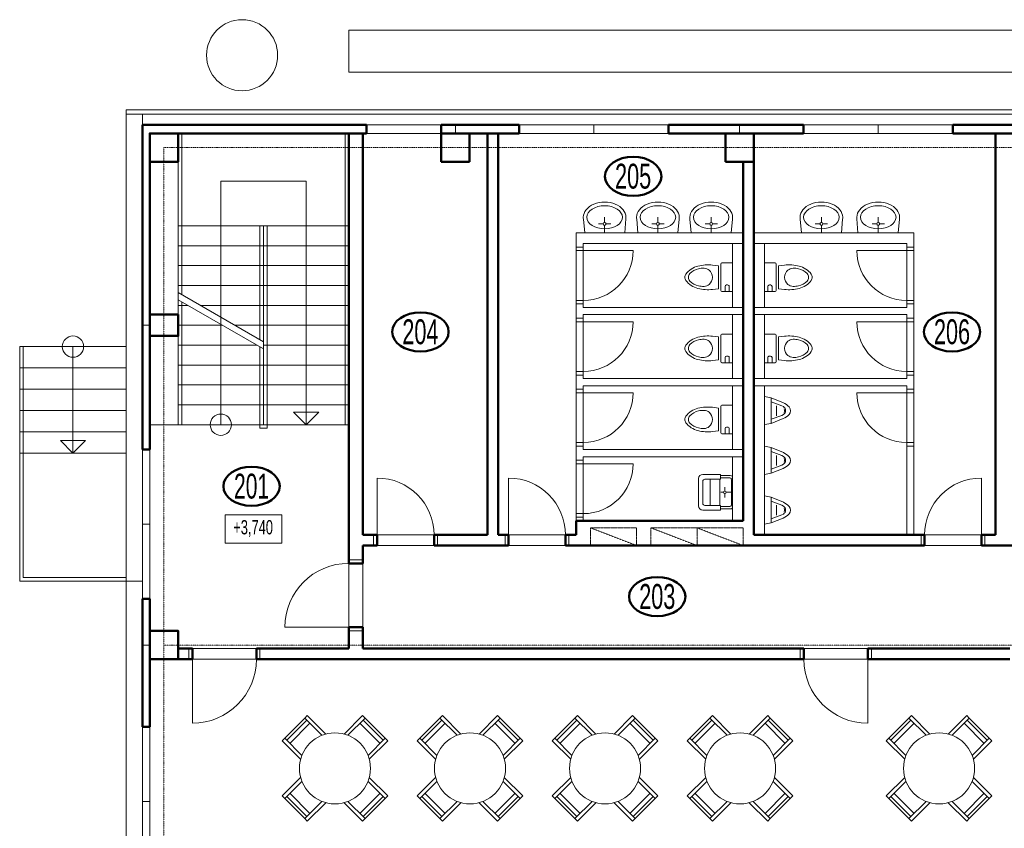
# Model space of a CAD drawing. Header units: millimetres. Extents: x 2886542 to 7567581, y -792623 to 134766.
# Tile 7 of 256: x 3130450 to 3144304, y -458735 to -447356. Entities that reach past the tile are written whole.
import ezdxf

# ---------------------------------------------------------------- set-up
doc = ezdxf.new("R2010")
doc.units = ezdxf.units.MM
doc.linetypes.add('Carkovana 0.5x', pattern=[0.14, 0.1, -0.04])
doc.linetypes.add('Cerchovana', pattern=[0.27, 0.15, -0.06, 0, -0.06])
doc.layers.add('koty', color=140, linetype='Continuous')
for name, color, linetype, lineweight in [('Obecné01', 7, 'Continuous', 13), ('PŮDORYS', 7, 'Continuous', 13), ('Standard', 7, 'Continuous', 25), ('VÝHLED', 7, 'Continuous', 25), ('ŘEZY_1', 7, 'Continuous', 13)]:
    doc.layers.add(name, color=color, linetype=linetype, lineweight=lineweight)
doc.styles.add('ARIALNARROW', font='txt')

msp = doc.modelspace()

# ---------------------------------------------------------------- linework, layer by layer
at = {"layer": 'Obecné01', "color": 250, "linetype": 'Continuous', "lineweight": 13}
for p, q in [((3135079.2, -448092.6), (3135079.2, -447502.6)), ((3135079.2, -447502.6), (3168828.5, -447502.6)), ((3135079.2, -448092.6), (3168828.5, -448092.6)), ((3131950, -448626.3), (3172830, -448626.3)), ((3131950, -448626.3), (3131950, -502353.5)), ((3132180, -448686.3), (3131950, -448686.3)), ((3172980, -448686.3), (3132180, -448686.3)), ((3132180, -448686.3), (3132180, -448836.3)), ((3131950, -451956.3), (3130450, -451956.3)), ((3130450, -455256.3), (3130450, -451956.3)), ((3130500, -455206.3), (3130500, -451956.3)), ((3131200, -453456.3), (3131200, -451956.3)), ((3131950, -452256.3), (3130450, -452256.3)), ((3131950, -452556.3), (3130450, -452556.3)), ((3131950, -452856.3), (3130450, -452856.3)), ((3131950, -453156.3), (3130450, -453156.3)), ((3131200, -453456.3), (3131023, -453279.3)), ((3131377, -453279.3), (3131023, -453279.3)), ((3131200, -453456.3), (3131377, -453279.3)), ((3131950, -453456.3), (3130450, -453456.3)), ((3131950, -455206.3), (3130500, -455206.3)), ((3132180, -455256.3), (3130450, -455256.3))]:
    msp.add_line(p, q, dxfattribs=at)
for centre, radius in [((3133579.2, -447856.3), 500), ((3131200, -451956.3), 150)]:
    msp.add_circle(centre, radius, dxfattribs=at)
for centre in [(3131200, -451956.3), (3131200, -452256.3)]:
    msp.add_arc(centre, 150, 180, 180.00006, dxfattribs=at)
at = {"layer": 'Obecné01', "color": 250, "linetype": 'Continuous', "lineweight": 50}
for centre in [(3139081.1, -449560.7), (3136087.9, -451749.9), (3143567.9, -451749.9), (3133712.6, -453921.9), (3139420.9, -455474.5)]:
    msp.add_ellipse(centre, major_axis=(396.9, 0), ratio=0.6934461, dxfattribs=at)
at = {"layer": 'PŮDORYS', "color": 250, "linetype": 'Cerchovana', "lineweight": 13}
for p, q in [((3132480, -449156.3), (3205080, -449156.3)), ((3132480, -502353.5), (3132480, -449156.3)), ((3205080, -456156.3), (3132480, -456156.3))]:
    msp.add_line(p, q, dxfattribs=at)
at = {"layer": 'Standard', "color": 250, "linetype": 'Continuous', "lineweight": 50}
for p, q in [((3135330, -448836.3), (3132180, -448836.3)), ((3132180, -448836.3), (3132180, -453406.3)), ((3135330, -448836.3), (3135330, -448956.3)), ((3137480, -448836.3), (3136380, -448836.3)), ((3136380, -448836.3), (3136380, -448956.3)), ((3137480, -448836.3), (3137480, -448956.3)), ((3139580, -448836.3), (3139580, -448956.3)), ((3141480, -448836.3), (3139580, -448836.3)), ((3141480, -448836.3), (3141480, -448956.3)), ((3143580, -448836.3), (3143580, -448956.3)), ((3145480, -448836.3), (3143580, -448836.3)), ((3132280, -453406.3), (3132280, -448956.3)), ((3135330, -448956.3), (3132280, -448956.3)), ((3135080, -455006.3), (3135080, -448956.3)), ((3135280, -454606.3), (3135280, -448956.3)), ((3136780, -448956.3), (3136380, -448956.3)), ((3136380, -448956.3), (3136380, -449356.3)), ((3137480, -448956.3), (3136380, -448956.3)), ((3136780, -449356.3), (3136780, -448956.3)), ((3141480, -448956.3), (3139580, -448956.3)), ((3140780, -448956.3), (3140380, -448956.3)), ((3140380, -448956.3), (3140380, -449356.3)), ((3140780, -449356.3), (3140780, -448956.3)), ((3145480, -448956.3), (3143580, -448956.3)), ((3144180, -448956.3), (3144180, -454606.3)), ((3136380, -449356.3), (3136780, -449356.3)), ((3136630, -449356.3), (3136780, -449356.3)), ((3140380, -449356.3), (3140780, -449356.3)), ((3132180, -453406.3), (3132280, -453406.3)), ((3135280, -455006.3), (3135280, -454756.3)), ((3135080, -455006.3), (3135280, -455006.3)), ((3132280, -455506.3), (3132180, -455506.3)), ((3132180, -455506.3), (3132280, -455506.3)), ((3132180, -455506.3), (3132180, -457306.3)), ((3132280, -457306.3), (3132280, -455506.3)), ((3135080, -455906.3), (3135280, -455906.3)), ((3135080, -456206.3), (3135080, -455906.3)), ((3135280, -456206.3), (3135280, -455906.3)), ((3132880, -456206.3), (3132880, -456356.3)), ((3133780, -456206.3), (3133780, -456356.3)), ((3141483.6, -456206.3), (3141483.6, -456356.3)), ((3142383.6, -456206.3), (3142383.6, -456356.3)), ((3132180, -457306.3), (3132280, -457306.3))]:
    msp.add_line(p, q, dxfattribs=at)
at = {"layer": 'Standard', "color": 250, "linetype": 'Continuous', "lineweight": 13}
for p, q in [((3136380, -448836.3), (3135330, -448836.3)), ((3136579.9, -448956.3), (3136579.9, -448836.3)), ((3139580, -448836.3), (3137480, -448836.3)), ((3138530, -448836.3), (3138530, -448956.3)), ((3140579.9, -448956.3), (3140579.9, -448836.3)), ((3143580, -448836.3), (3141480, -448836.3)), ((3142530, -448836.3), (3142530, -448956.3)), ((3132729.7, -451225), (3132729.1, -448956.3)), ((3135030, -453056.3), (3135030, -448956.3)), ((3136380, -448956.3), (3135330, -448956.3)), ((3139580, -448956.3), (3137480, -448956.3)), ((3143580, -448956.3), (3141480, -448956.3)), ((3132680, -453056.3), (3132680, -449356.3)), ((3133280, -453056.3), (3133280, -449626.3)), ((3133280, -449626.3), (3134480, -449626.3)), ((3134480, -453056.3), (3134480, -449626.3)), ((3133880, -450256.3), (3132680, -450256.3)), ((3133830, -451860.3), (3133830, -450256.3)), ((3133880, -450256.3), (3135080, -450256.3)), ((3133880, -453056.3), (3133880, -450256.3)), ((3133930, -453106.3), (3133930, -450256.3)), ((3133880, -450536.3), (3132680, -450536.3)), ((3133880, -450536.3), (3135080, -450536.3)), ((3133880, -450816.3), (3132680, -450816.3)), ((3133880, -450816.3), (3135080, -450816.3)), ((3133930, -450816.3), (3134068.6, -450816.3)), ((3133880, -451096.3), (3132680, -451096.3)), ((3132680, -451196.3), (3133880, -451889.1)), ((3133880, -451096.3), (3135080, -451096.3)), ((3132680, -451296.3), (3133880, -451989.1)), ((3132730.3, -453056.3), (3132729.8, -451325)), ((3132818.6, -451376.3), (3132680, -451376.3)), ((3133880, -451376.3), (3132991.8, -451376.3)), ((3133880, -451376.3), (3135080, -451376.3)), ((3133303.6, -451656.3), (3132680, -451656.3)), ((3133880, -451656.3), (3133476.8, -451656.3)), ((3133880, -451656.3), (3135080, -451656.3)), ((3133788.6, -451936.3), (3132680, -451936.3)), ((3133830, -453106.3), (3133830, -451960.3)), ((3133880, -451936.3), (3135080, -451936.3)), ((3133880, -452216.3), (3132680, -452216.3)), ((3133880, -452216.3), (3135080, -452216.3)), ((3133880, -452496.3), (3132680, -452496.3)), ((3133880, -452496.3), (3135080, -452496.3)), ((3133880, -452776.3), (3132680, -452776.3)), ((3133880, -452776.3), (3135080, -452776.3)), ((3134480, -453056.3), (3134303, -452879.3)), ((3134303, -452879.3), (3134657, -452879.3)), ((3134480, -453056.3), (3134657, -452879.3)), ((3132280, -453056.3), (3132680, -453056.3)), ((3133880, -453056.3), (3132680, -453056.3)), ((3133830, -453106.3), (3133930, -453106.3)), ((3133880, -453056.3), (3135080, -453056.3)), ((3132180, -453406.3), (3132180, -455506.3)), ((3132280, -453406.3), (3132280, -455506.3)), ((3132180, -454456.3), (3132280, -454456.3)), ((3132830, -456206.3), (3132830, -456356.3)), ((3133830, -456206.3), (3133830, -456356.3)), ((3141433.6, -456206.3), (3141433.6, -456356.3)), ((3141483.6, -456206.3), (3142383.6, -456206.3)), ((3142433.6, -456206.3), (3142433.6, -456356.3)), ((3132880, -456356.3), (3132880, -457256.3)), ((3142383.6, -456356.3), (3141483.6, -456356.3)), ((3142383.6, -456356.3), (3142383.6, -457256.3)), ((3134461.4, -457183.9), (3134496.8, -457148.5)), ((3134496.8, -457148.5), (3134756.3, -457408)), ((3135274.6, -457148.5), (3135015.1, -457408)), ((3135310, -457183.9), (3135274.6, -457148.5)), ((3136361.4, -457183.9), (3136396.8, -457148.5)), ((3136396.8, -457148.5), (3136656.3, -457408)), ((3137174.6, -457148.5), (3136915.1, -457408)), ((3137210, -457183.9), (3137174.6, -457148.5)), ((3138261.4, -457183.9), (3138296.8, -457148.5)), ((3138296.8, -457148.5), (3138556.3, -457408)), ((3139074.6, -457148.5), (3138815.1, -457408)), ((3139110, -457183.9), (3139074.6, -457148.5)), ((3140161.4, -457183.9), (3140196.8, -457148.5)), ((3140196.8, -457148.5), (3140456.3, -457408)), ((3140974.6, -457148.5), (3140715.1, -457408)), ((3141010, -457183.9), (3140974.6, -457148.5)), ((3142961.4, -457183.9), (3142996.8, -457148.5)), ((3142996.8, -457148.5), (3143256.3, -457408)), ((3143774.6, -457148.5), (3143515.1, -457408)), ((3143810, -457183.9), (3143774.6, -457148.5)), ((3132180, -457306.3), (3132180, -459406.3)), ((3132280, -457306.3), (3132280, -459406.3)), ((3134178.6, -457466.7), (3134461.4, -457183.9)), ((3134206.9, -457495), (3134489.7, -457212.2)), ((3134251.4, -457539.6), (3134534.3, -457256.7)), ((3134461.4, -457183.9), (3134703.1, -457425.5)), ((3135068.3, -457425.5), (3135310, -457183.9)), ((3135237.1, -457256.7), (3135520, -457539.6)), ((3135281.7, -457212.2), (3135564.5, -457495)), ((3135310, -457183.9), (3135592.8, -457466.7)), ((3136078.6, -457466.7), (3136361.4, -457183.9)), ((3136106.9, -457495), (3136389.7, -457212.2)), ((3136151.4, -457539.6), (3136434.3, -457256.7)), ((3136361.4, -457183.9), (3136603.1, -457425.5)), ((3136968.3, -457425.5), (3137210, -457183.9)), ((3137137.1, -457256.7), (3137420, -457539.6)), ((3137181.7, -457212.2), (3137464.5, -457495)), ((3137210, -457183.9), (3137492.8, -457466.7)), ((3137978.6, -457466.7), (3138261.4, -457183.9)), ((3138006.9, -457495), (3138289.7, -457212.2)), ((3138051.4, -457539.6), (3138334.3, -457256.7)), ((3138261.4, -457183.9), (3138503.1, -457425.5)), ((3138868.3, -457425.5), (3139110, -457183.9)), ((3139037.1, -457256.7), (3139320, -457539.6)), ((3139081.7, -457212.2), (3139364.5, -457495)), ((3139110, -457183.9), (3139392.8, -457466.7)), ((3139878.6, -457466.7), (3140161.4, -457183.9)), ((3139906.9, -457495), (3140189.7, -457212.2)), ((3139951.4, -457539.6), (3140234.3, -457256.7)), ((3140161.4, -457183.9), (3140403.1, -457425.5)), ((3140768.3, -457425.5), (3141010, -457183.9)), ((3140937.1, -457256.7), (3141220, -457539.6)), ((3140981.7, -457212.2), (3141264.5, -457495)), ((3141010, -457183.9), (3141292.8, -457466.7)), ((3142678.6, -457466.7), (3142961.4, -457183.9)), ((3142706.9, -457495), (3142989.7, -457212.2)), ((3142751.4, -457539.6), (3143034.3, -457256.7)), ((3142961.4, -457183.9), (3143203.1, -457425.5)), ((3143568.3, -457425.5), (3143810, -457183.9)), ((3143737.1, -457256.7), (3144020, -457539.6)), ((3143781.7, -457212.2), (3144064.5, -457495)), ((3143810, -457183.9), (3144092.8, -457466.7)), ((3134178.6, -457466.7), (3134143.2, -457502.1)), ((3134143.2, -457502.1), (3134402.7, -457761.6)), ((3134420.2, -457708.4), (3134178.6, -457466.7)), ((3135592.8, -457466.7), (3135351.1, -457708.4)), ((3135628.2, -457502.1), (3135368.7, -457761.6)), ((3135592.8, -457466.7), (3135628.2, -457502.1)), ((3136078.6, -457466.7), (3136043.2, -457502.1)), ((3136043.2, -457502.1), (3136302.7, -457761.6)), ((3136320.2, -457708.4), (3136078.6, -457466.7)), ((3137492.8, -457466.7), (3137251.1, -457708.4)), ((3137528.2, -457502.1), (3137268.7, -457761.6)), ((3137492.8, -457466.7), (3137528.2, -457502.1)), ((3137978.6, -457466.7), (3137943.2, -457502.1)), ((3137943.2, -457502.1), (3138202.7, -457761.6)), ((3138220.2, -457708.4), (3137978.6, -457466.7)), ((3139392.8, -457466.7), (3139151.1, -457708.4)), ((3139428.2, -457502.1), (3139168.7, -457761.6)), ((3139392.8, -457466.7), (3139428.2, -457502.1)), ((3139878.6, -457466.7), (3139843.2, -457502.1)), ((3139843.2, -457502.1), (3140102.7, -457761.6)), ((3140120.2, -457708.4), (3139878.6, -457466.7)), ((3141292.8, -457466.7), (3141051.1, -457708.4)), ((3141328.2, -457502.1), (3141068.7, -457761.6)), ((3141292.8, -457466.7), (3141328.2, -457502.1)), ((3142678.6, -457466.7), (3142643.2, -457502.1)), ((3142643.2, -457502.1), (3142902.7, -457761.6)), ((3142920.2, -457708.4), (3142678.6, -457466.7)), ((3144092.8, -457466.7), (3143851.1, -457708.4)), ((3144128.2, -457502.1), (3143868.7, -457761.6)), ((3144092.8, -457466.7), (3144128.2, -457502.1)), ((3134143.2, -458279.9), (3134402.7, -458020.4)), ((3134178.6, -458315.2), (3134420.2, -458073.6)), ((3135351.1, -458073.6), (3135592.8, -458315.2)), ((3135628.2, -458279.9), (3135368.7, -458020.4)), ((3136043.2, -458279.9), (3136302.7, -458020.4)), ((3136078.6, -458315.2), (3136320.2, -458073.6)), ((3137251.1, -458073.6), (3137492.8, -458315.2)), ((3137528.2, -458279.9), (3137268.7, -458020.4)), ((3137943.2, -458279.9), (3138202.7, -458020.4)), ((3137978.6, -458315.2), (3138220.2, -458073.6)), ((3139151.1, -458073.6), (3139392.8, -458315.2)), ((3139428.2, -458279.9), (3139168.7, -458020.4)), ((3139843.2, -458279.9), (3140102.7, -458020.4)), ((3139878.6, -458315.2), (3140120.2, -458073.6)), ((3141051.1, -458073.6), (3141292.8, -458315.2)), ((3141328.2, -458279.9), (3141068.7, -458020.4)), ((3142643.2, -458279.9), (3142902.7, -458020.4)), ((3142678.6, -458315.2), (3142920.2, -458073.6)), ((3143851.1, -458073.6), (3144092.8, -458315.2)), ((3144128.2, -458279.9), (3143868.7, -458020.4)), ((3134534.3, -458525.3), (3134251.4, -458242.4)), ((3135520, -458242.4), (3135237.1, -458525.3)), ((3136434.3, -458525.3), (3136151.4, -458242.4)), ((3137420, -458242.4), (3137137.1, -458525.3)), ((3138334.3, -458525.3), (3138051.4, -458242.4)), ((3139320, -458242.4), (3139037.1, -458525.3)), ((3140234.3, -458525.3), (3139951.4, -458242.4)), ((3141220, -458242.4), (3140937.1, -458525.3)), ((3143034.3, -458525.3), (3142751.4, -458242.4)), ((3144020, -458242.4), (3143737.1, -458525.3)), ((3132180, -458356.3), (3132280, -458356.3)), ((3134178.6, -458315.2), (3134143.2, -458279.9)), ((3134461.4, -458598.1), (3134178.6, -458315.2)), ((3134489.7, -458569.8), (3134206.9, -458287)), ((3134703.1, -458356.4), (3134461.4, -458598.1)), ((3134496.8, -458633.4), (3134756.3, -458373.9)), ((3135274.6, -458633.4), (3135015.1, -458373.9)), ((3135310, -458598.1), (3135068.3, -458356.4)), ((3135564.5, -458287), (3135281.7, -458569.8)), ((3135592.8, -458315.2), (3135310, -458598.1)), ((3135592.8, -458315.2), (3135628.2, -458279.9)), ((3136078.6, -458315.2), (3136043.2, -458279.9)), ((3136361.4, -458598.1), (3136078.6, -458315.2)), ((3136389.7, -458569.8), (3136106.9, -458287)), ((3136603.1, -458356.4), (3136361.4, -458598.1)), ((3136396.8, -458633.4), (3136656.3, -458373.9)), ((3137174.6, -458633.4), (3136915.1, -458373.9)), ((3137210, -458598.1), (3136968.3, -458356.4)), ((3137464.5, -458287), (3137181.7, -458569.8)), ((3137492.8, -458315.2), (3137210, -458598.1)), ((3137492.8, -458315.2), (3137528.2, -458279.9)), ((3137978.6, -458315.2), (3137943.2, -458279.9)), ((3138261.4, -458598.1), (3137978.6, -458315.2)), ((3138289.7, -458569.8), (3138006.9, -458287)), ((3138503.1, -458356.4), (3138261.4, -458598.1)), ((3138296.8, -458633.4), (3138556.3, -458373.9)), ((3139074.6, -458633.4), (3138815.1, -458373.9)), ((3139110, -458598.1), (3138868.3, -458356.4)), ((3139364.5, -458287), (3139081.7, -458569.8)), ((3139392.8, -458315.2), (3139110, -458598.1)), ((3139392.8, -458315.2), (3139428.2, -458279.9)), ((3139878.6, -458315.2), (3139843.2, -458279.9)), ((3140161.4, -458598.1), (3139878.6, -458315.2)), ((3140189.7, -458569.8), (3139906.9, -458287)), ((3140403.1, -458356.4), (3140161.4, -458598.1)), ((3140196.8, -458633.4), (3140456.3, -458373.9)), ((3140974.6, -458633.4), (3140715.1, -458373.9)), ((3141010, -458598.1), (3140768.3, -458356.4)), ((3141264.5, -458287), (3140981.7, -458569.8)), ((3141292.8, -458315.2), (3141010, -458598.1)), ((3141292.8, -458315.2), (3141328.2, -458279.9)), ((3142678.6, -458315.2), (3142643.2, -458279.9)), ((3142961.4, -458598.1), (3142678.6, -458315.2)), ((3142989.7, -458569.8), (3142706.9, -458287)), ((3143203.1, -458356.4), (3142961.4, -458598.1)), ((3142996.8, -458633.4), (3143256.3, -458373.9)), ((3143774.6, -458633.4), (3143515.1, -458373.9)), ((3143810, -458598.1), (3143568.3, -458356.4)), ((3144064.5, -458287), (3143781.7, -458569.8)), ((3144092.8, -458315.2), (3143810, -458598.1)), ((3144092.8, -458315.2), (3144128.2, -458279.9)), ((3134461.4, -458598.1), (3134496.8, -458633.4)), ((3135310, -458598.1), (3135274.6, -458633.4)), ((3136361.4, -458598.1), (3136396.8, -458633.4)), ((3137210, -458598.1), (3137174.6, -458633.4)), ((3138261.4, -458598.1), (3138296.8, -458633.4)), ((3139110, -458598.1), (3139074.6, -458633.4)), ((3140161.4, -458598.1), (3140196.8, -458633.4)), ((3141010, -458598.1), (3140974.6, -458633.4)), ((3142961.4, -458598.1), (3142996.8, -458633.4)), ((3143810, -458598.1), (3143774.6, -458633.4))]:
    msp.add_line(p, q, dxfattribs=at)
at = {"layer": 'Standard', "color": 250, "linetype": 'Continuous', "lineweight": 50}
for points in [[(3132280, -449356.3), (3132280, -448956.3), (3132680, -448956.3), (3132680, -449356.3), (3132280, -449356.3)], [(3132680, -451506.3), (3132680, -451806.3), (3132280, -451806.3), (3132280, -451506.3), (3132680, -451506.3)], [(3132280, -456356.3), (3132280, -455956.3), (3132680, -455956.3), (3132680, -456356.3), (3132280, -456356.3)]]:
    msp.add_lwpolyline(points, close=True, dxfattribs=at)
at = {"layer": 'Standard', "color": 250, "linetype": 'Continuous', "lineweight": 13}
for centre, radius in [((3133280, -453056.3), 150), ((3134885.7, -457891), 500), ((3136785.7, -457891), 500), ((3138685.7, -457891), 500), ((3140585.7, -457891), 500), ((3143385.7, -457891), 500)]:
    msp.add_circle(centre, radius, dxfattribs=at)
for centre, start, end in [((3132880, -456356.3), 270, 0), ((3142383.6, -456356.3), 180, 270)]:
    msp.add_arc(centre, 900, start, end, dxfattribs=at)
at = {"layer": 'VÝHLED', "color": 250, "linetype": 'Continuous', "lineweight": 13}
for p, q in [((3138399.4, -450356.3), (3138381.2, -450165.5)), ((3138659.9, -450230.9), (3138593.6, -450230.9)), ((3138680, -450210.8), (3138680, -450136.9)), ((3138700.2, -450230.9), (3138766.5, -450230.9)), ((3138965.9, -450356.3), (3138979.6, -450157.5)), ((3139149.4, -450356.3), (3139131.2, -450165.5)), ((3139409.9, -450230.9), (3139343.6, -450230.9)), ((3139430, -450210.8), (3139430, -450136.9)), ((3139450.2, -450230.9), (3139516.5, -450230.9)), ((3139710.7, -450356.3), (3139728.9, -450165.5)), ((3139899.4, -450356.3), (3139881.2, -450165.5)), ((3140159.9, -450230.9), (3140093.6, -450230.9)), ((3140180, -450210.8), (3140180, -450136.9)), ((3140200.2, -450230.9), (3140266.5, -450230.9)), ((3140460.7, -450356.3), (3140478.9, -450165.5)), ((3141449.4, -450356.3), (3141431.2, -450165.5)), ((3141709.9, -450230.9), (3141643.6, -450230.9)), ((3141730, -450210.8), (3141730, -450136.9)), ((3141750.2, -450230.9), (3141816.5, -450230.9)), ((3142010.7, -450356.3), (3142028.9, -450165.5)), ((3142244.1, -450356.3), (3142230.5, -450157.5)), ((3142509.9, -450230.9), (3142443.6, -450230.9)), ((3142530, -450210.8), (3142530, -450136.9)), ((3142550.2, -450230.9), (3142616.5, -450230.9)), ((3142810.7, -450356.3), (3142828.9, -450165.5)), ((3138280, -450606.3), (3138280, -450356.3)), ((3140630, -450356.3), (3138280, -450356.3)), ((3138965.9, -450356.3), (3138399.4, -450356.3)), ((3138680, -450251), (3138680, -450356.3)), ((3139430, -450251), (3139430, -450356.3)), ((3140180, -450251), (3140180, -450356.3)), ((3140780, -450356.3), (3143030, -450356.3)), ((3141730, -450251), (3141730, -450356.3)), ((3142244.1, -450356.3), (3142810.7, -450356.3)), ((3142530, -450251), (3142530, -450356.3)), ((3143030, -450606.3), (3143030, -450356.3)), ((3138380, -450606.3), (3138380, -450506.3)), ((3138380, -450506.3), (3140630, -450506.3)), ((3140480, -451406.3), (3140480, -450506.3)), ((3142930, -450506.3), (3140780, -450506.3)), ((3140930, -451406.3), (3140930, -450506.3)), ((3142930, -450606.3), (3142930, -450506.3)), ((3138380, -450556.3), (3138280, -450556.3)), ((3138380, -450606.3), (3138280, -450606.3)), ((3138280, -451306.3), (3138280, -450606.3)), ((3138380, -451306.3), (3138380, -450606.3)), ((3138380, -450606.3), (3139080, -450606.3)), ((3142930, -450606.3), (3142230, -450606.3)), ((3142930, -450556.3), (3143030, -450556.3)), ((3142930, -450606.3), (3143030, -450606.3)), ((3142930, -451306.3), (3142930, -450606.3)), ((3143030, -451306.3), (3143030, -450606.3)), ((3140315.7, -450794.5), (3140315.7, -451168.1)), ((3140330.4, -450779.9), (3140480, -450779.9)), ((3140480, -451182.8), (3140480, -450779.9)), ((3141079.7, -450779.9), (3140930, -450779.9)), ((3140930, -451182.8), (3140930, -450779.9)), ((3141094.4, -450794.5), (3141094.4, -451168.1)), ((3140200.2, -450810), (3140281.8, -450820.4)), ((3140281.7, -451142.3), (3140281.8, -450820.4)), ((3141209.9, -450810), (3141128.3, -450820.4)), ((3141128.4, -451142.3), (3141128.3, -450820.4)), ((3140200.2, -451152.6), (3140281.7, -451142.3)), ((3140330.4, -451182.8), (3140480, -451182.8)), ((3140374.3, -451110.6), (3140374.3, -451182.8)), ((3140411, -451088.6), (3140396.3, -451088.6)), ((3140432.9, -451110.6), (3140432.9, -451182.8)), ((3141079.7, -451182.8), (3140930, -451182.8)), ((3140977.2, -451110.6), (3140977.2, -451182.8)), ((3140999.1, -451088.6), (3141013.8, -451088.6)), ((3141035.8, -451110.6), (3141035.8, -451182.8)), ((3141209.9, -451152.6), (3141128.4, -451142.3)), ((3138380, -451306.3), (3138280, -451306.3)), ((3138280, -451606.3), (3138280, -451306.3)), ((3138380, -451406.3), (3138380, -451306.3)), ((3142930, -451306.3), (3143030, -451306.3)), ((3142930, -451406.3), (3142930, -451306.3)), ((3143030, -451606.3), (3143030, -451306.3)), ((3138380, -451356.3), (3138280, -451356.3)), ((3138380, -451406.3), (3140630, -451406.3)), ((3142930, -451406.3), (3140780, -451406.3)), ((3142930, -451356.3), (3143030, -451356.3)), ((3138380, -451556.3), (3138280, -451556.3)), ((3138380, -451606.3), (3138280, -451606.3)), ((3138280, -452306.3), (3138280, -451606.3)), ((3138380, -451606.3), (3138380, -451506.3)), ((3138380, -451506.3), (3140630, -451506.3)), ((3138380, -452306.3), (3138380, -451606.3)), ((3138380, -451606.3), (3139080, -451606.3)), ((3140480, -452406.3), (3140480, -451506.3)), ((3142930, -451506.3), (3140780, -451506.3)), ((3140930, -452406.3), (3140930, -451506.3)), ((3142930, -451606.3), (3142230, -451606.3)), ((3142930, -451606.3), (3142930, -451506.3)), ((3142930, -451556.3), (3143030, -451556.3)), ((3142930, -451606.3), (3143030, -451606.3)), ((3142930, -452306.3), (3142930, -451606.3)), ((3143030, -452306.3), (3143030, -451606.3)), ((3132280, -451656.3), (3132180, -451656.3)), ((3140200.2, -451810), (3140281.8, -451820.4)), ((3140281.7, -452142.3), (3140281.8, -451820.4)), ((3140315.7, -451794.5), (3140315.7, -452168.1)), ((3140330.4, -451779.9), (3140480, -451779.9)), ((3140480, -452182.8), (3140480, -451779.9)), ((3141079.7, -451779.9), (3140930, -451779.9)), ((3140930, -452182.8), (3140930, -451779.9)), ((3141094.4, -451794.5), (3141094.4, -452168.1)), ((3141209.9, -451810), (3141128.3, -451820.4)), ((3141128.4, -452142.3), (3141128.3, -451820.4)), ((3140200.2, -452152.6), (3140281.7, -452142.3)), ((3140374.3, -452110.6), (3140374.3, -452182.8)), ((3140411, -452088.6), (3140396.3, -452088.6)), ((3140432.9, -452110.6), (3140432.9, -452182.8)), ((3140977.2, -452110.6), (3140977.2, -452182.8)), ((3140999.1, -452088.6), (3141013.8, -452088.6)), ((3141035.8, -452110.6), (3141035.8, -452182.8)), ((3141209.9, -452152.6), (3141128.4, -452142.3)), ((3138380, -452306.3), (3138280, -452306.3)), ((3138280, -452606.3), (3138280, -452306.3)), ((3138380, -452406.3), (3138380, -452306.3)), ((3140330.4, -452182.8), (3140480, -452182.8)), ((3141079.7, -452182.8), (3140930, -452182.8)), ((3142930, -452306.3), (3143030, -452306.3)), ((3142930, -452406.3), (3142930, -452306.3)), ((3143030, -452606.3), (3143030, -452306.3)), ((3138380, -452356.3), (3138280, -452356.3)), ((3138380, -452406.3), (3140630, -452406.3)), ((3142930, -452406.3), (3140780, -452406.3)), ((3142930, -452356.3), (3143030, -452356.3)), ((3138380, -452556.3), (3138280, -452556.3)), ((3138380, -452606.3), (3138380, -452506.3)), ((3138380, -452506.3), (3140630, -452506.3)), ((3140480, -453406.3), (3140480, -452506.3)), ((3142930, -452506.3), (3140780, -452506.3)), ((3140930, -454606.3), (3140930, -452506.3)), ((3142930, -452606.3), (3142930, -452506.3)), ((3142930, -452556.3), (3143030, -452556.3)), ((3138380, -452606.3), (3138280, -452606.3)), ((3138280, -453306.3), (3138280, -452606.3)), ((3138380, -453306.3), (3138380, -452606.3)), ((3138380, -452606.3), (3139080, -452606.3)), ((3140930, -452658), (3141024.5, -452675.1)), ((3140930, -452658), (3140930, -453054.6)), ((3141024.4, -452733.2), (3141096.6, -452759.4)), ((3141024.5, -452675.1), (3141024.5, -453037.7)), ((3141024.5, -452675.1), (3141195, -452747.2)), ((3142930, -452606.3), (3142230, -452606.3)), ((3142930, -452606.3), (3143030, -452606.3)), ((3142930, -453306.3), (3142930, -452606.3)), ((3143030, -453306.3), (3143030, -452606.3)), ((3140200.2, -452810), (3140281.8, -452820.4)), ((3140281.7, -453142.3), (3140281.8, -452820.4)), ((3140315.7, -452794.5), (3140315.7, -453168.1)), ((3140330.4, -452779.9), (3140480, -452779.9)), ((3140480, -453182.8), (3140480, -452779.9)), ((3141096.6, -452759.4), (3141174.6, -452787.7)), ((3141099.8, -452856.3), (3141099.8, -452789)), ((3141099.8, -452856.3), (3141099.8, -452928.2)), ((3141195.5, -452800.8), (3141174.6, -452787.7)), ((3141195.5, -452800.8), (3141195.5, -452800.8)), ((3141206.9, -452834.8), (3141204.7, -452830.9)), ((3141024.5, -452979.5), (3141174.4, -452925.7)), ((3141024.5, -453037.7), (3141193.1, -452969.7)), ((3141195.3, -452912.7), (3141174.4, -452925.7)), ((3141206.9, -452877.7), (3141204.7, -452881.6)), ((3140200.2, -453152.6), (3140281.7, -453142.3)), ((3140374.3, -453110.6), (3140374.3, -453182.8)), ((3140411, -453088.6), (3140396.3, -453088.6)), ((3140432.9, -453110.6), (3140432.9, -453182.8)), ((3140930, -453054.6), (3141024.5, -453037.7)), ((3140330.4, -453182.8), (3140480, -453182.8)), ((3138380, -453306.3), (3138280, -453306.3)), ((3138280, -453306.3), (3138280, -453606.3)), ((3138380, -453356.3), (3138280, -453356.3)), ((3138380, -453406.3), (3138380, -453306.3)), ((3138380, -453406.3), (3140630, -453406.3)), ((3140930, -453358), (3141024.5, -453375.1)), ((3140930, -453358), (3140930, -453754.6)), ((3141024.5, -453375.1), (3141024.5, -453737.7)), ((3141024.5, -453375.1), (3141195, -453447.2)), ((3142930, -453306.3), (3143030, -453306.3)), ((3142930, -454606.3), (3142930, -453306.3)), ((3142930, -453356.3), (3143030, -453356.3)), ((3143030, -453306.3), (3143030, -454606.3)), ((3138380, -453556.3), (3138280, -453556.3)), ((3138380, -453606.3), (3138380, -453506.3)), ((3138380, -453506.3), (3140630, -453506.3)), ((3140480, -454406.3), (3140480, -453506.3)), ((3141024.4, -453433.2), (3141096.6, -453459.4)), ((3141096.6, -453459.4), (3141174.6, -453487.7)), ((3141099.8, -453556.3), (3141099.8, -453489)), ((3141099.8, -453556.3), (3141099.8, -453628.2)), ((3141195.5, -453500.8), (3141174.6, -453487.7)), ((3141195.5, -453500.8), (3141195.5, -453500.8)), ((3141206.9, -453534.8), (3141204.7, -453530.9)), ((3138280, -453606.3), (3138380, -453606.3)), ((3138280, -454306.3), (3138280, -453606.3)), ((3138380, -454306.3), (3138380, -453606.3)), ((3138380, -453606.3), (3139080, -453606.3)), ((3141024.5, -453679.5), (3141174.4, -453625.7)), ((3141024.5, -453737.7), (3141193.1, -453669.7)), ((3141195.3, -453612.7), (3141174.4, -453625.7)), ((3141206.9, -453577.7), (3141204.7, -453581.6)), ((3135480, -454606.3), (3135480, -453806.3)), ((3137328.5, -454606.3), (3137328.5, -453806.3)), ((3140002.2, -453814), (3140002.2, -453815.1)), ((3140002.2, -453815.1), (3140002.2, -454006.3)), ((3140310.8, -453754), (3140062.2, -453754)), ((3140310.8, -453822.1), (3140091.5, -453822.1)), ((3140166.7, -454190.4), (3140166.7, -453822.1)), ((3140299.8, -454190.4), (3140299.8, -453822.1)), ((3140310.8, -453822.1), (3140310.8, -453754)), ((3140310.8, -453771.6), (3140448.3, -453771.6)), ((3140310.8, -453804), (3140440.6, -453804)), ((3140463.4, -454188.5), (3140463.4, -453827.2)), ((3140476.5, -453780.6), (3140480, -453783.4)), ((3140480, -453783.4), (3140480.1, -453783.4)), ((3140480, -453783.4), (3140480, -454229.2)), ((3140930, -453754.6), (3141024.5, -453737.7)), ((3143981.6, -454606.3), (3143981.6, -453806.3)), ((3140061.5, -453852.1), (3140061.5, -454160.4)), ((3140371, -453989.1), (3140371, -453932.4)), ((3140002.2, -454197.5), (3140002.2, -454006.3)), ((3140353.8, -454006.3), (3140315.5, -454006.3)), ((3140371, -454023.5), (3140371, -454080.2)), ((3140388.2, -454006.3), (3140480, -454006.3)), ((3140480, -454006.3), (3140480.3, -454006.3)), ((3140930, -454058), (3141024.5, -454075.1)), ((3140930, -454058), (3140930, -454454.6)), ((3141024.5, -454075.1), (3141024.5, -454437.7)), ((3141024.5, -454075.1), (3141195, -454147.2)), ((3140002.2, -454198.5), (3140002.2, -454197.5)), ((3140310.8, -454258.5), (3140062.2, -454258.5)), ((3140310.8, -454190.4), (3140091.5, -454190.4)), ((3140310.8, -454190.4), (3140310.8, -454258.5)), ((3140310.8, -454208.5), (3140443.4, -454208.5)), ((3140310.8, -454241), (3140448.3, -454241)), ((3140476.5, -454232), (3140480, -454229.2)), ((3141024.4, -454133.2), (3141096.6, -454159.4)), ((3141096.6, -454159.4), (3141174.6, -454187.7)), ((3141099.8, -454256.3), (3141099.8, -454189)), ((3141099.8, -454256.3), (3141099.8, -454328.2)), ((3141195.5, -454200.8), (3141174.6, -454187.7)), ((3141195.5, -454200.8), (3141195.5, -454200.8)), ((3141206.9, -454234.8), (3141204.7, -454230.9)), ((3138380, -454306.3), (3138280, -454306.3)), ((3138280, -454406.3), (3138280, -454306.3)), ((3138380, -454356.3), (3138280, -454356.3)), ((3138380, -454406.3), (3138380, -454306.3)), ((3141024.5, -454379.5), (3141174.4, -454325.7)), ((3141024.5, -454437.7), (3141193.1, -454369.7)), ((3141195.3, -454312.7), (3141174.4, -454325.7)), ((3141206.9, -454277.7), (3141204.7, -454281.6)), ((3140930, -454454.6), (3141024.5, -454437.7)), ((3135430, -454756.3), (3135430, -454606.3)), ((3136280, -454606.3), (3135480, -454606.3)), ((3136330, -454756.3), (3136330, -454606.3)), ((3137278.5, -454756.3), (3137278.5, -454606.3)), ((3138128.5, -454606.3), (3137328.5, -454606.3)), ((3138178.5, -454756.3), (3138178.5, -454606.3)), ((3143131.6, -454756.3), (3143131.6, -454606.3)), ((3143181.6, -454606.3), (3143981.6, -454606.3)), ((3144031.6, -454756.3), (3144031.6, -454606.3)), ((3136280, -454756.3), (3135480, -454756.3)), ((3138128.5, -454756.3), (3137328.5, -454756.3)), ((3143181.6, -454756.3), (3143981.6, -454756.3)), ((3135080, -454956.3), (3135280, -454956.3)), ((3135080, -455906.3), (3134180, -455906.3)), ((3135080, -455956.3), (3135280, -455956.3)), ((3132280, -456156.3), (3132180, -456156.3)), ((3133780, -456206.3), (3132880, -456206.3)), ((3133780, -456356.3), (3132880, -456356.3))]:
    msp.add_line(p, q, dxfattribs=at)
at = {"layer": 'VÝHLED', "color": 250, "linetype": 'Carkovana 0.5x', "lineweight": 13}
for p, q in [((3138480, -454506.3), (3138480, -454756.3)), ((3139130, -454756.3), (3138480, -454506.3)), ((3139130, -454506.3), (3138480, -454506.3)), ((3139130, -454536.3), (3139130, -454506.3)), ((3139130, -454506.3), (3139130, -454756.3)), ((3139330, -454506.3), (3139330, -454756.3)), ((3139980, -454506.3), (3139330, -454506.3)), ((3139980, -454756.3), (3139330, -454506.3)), ((3139980, -454506.3), (3139980, -454756.3)), ((3139980, -454506.3), (3139980, -454756.3)), ((3140630, -454756.3), (3139980, -454506.3)), ((3139980, -454536.3), (3139980, -454506.3)), ((3140630, -454506.3), (3139980, -454506.3)), ((3140630, -454536.3), (3140630, -454506.3)), ((3140630, -454506.3), (3140630, -454756.3))]:
    msp.add_line(p, q, dxfattribs=at)
at = {"layer": 'VÝHLED', "color": 250, "linetype": 'Continuous', "lineweight": 50}
for p, q in [((3137328.5, -454606.3), (3137180, -454606.3)), ((3137328.5, -454756.3), (3136280, -454756.3)), ((3143181.6, -454756.3), (3138128.5, -454756.3))]:
    msp.add_line(p, q, dxfattribs=at)
at = {"layer": 'VÝHLED', "color": 250, "linetype": 'Continuous', "lineweight": 13}
for points in [[(3138680, -450136.9), (3138680, -450136.9)], [(3138980.3, -450136.2), (3138980.3, -450136.2)], [(3139430, -450136.9), (3139430, -450136.9)], [(3140180, -450136.9), (3140180, -450136.9)], [(3141730, -450136.9), (3141730, -450136.9)], [(3142229.8, -450136.2), (3142229.8, -450136.2)], [(3142530, -450136.9), (3142530, -450136.9)]]:
    msp.add_lwpolyline(points, close=True, dxfattribs=at)
for centre in [(3138680, -450230.9), (3139430, -450230.9), (3140180, -450230.9), (3141730, -450230.9), (3142530, -450230.9)]:
    msp.add_circle(centre, 20.1, dxfattribs=at)
for centre, radius, start, end in [((3138680, -450136.9), 300.2, 180.06628, 185.45278), ((3138680, -450136.9), 300.2, 356.07299, 0), ((3138680, -450136.9), 300.2, 0, 0.13255), ((3139430, -450136.9), 300.2, 180.06628, 185.45278), ((3139430, -450136.9), 300.2, 354.54722, 359.93372), ((3140180, -450136.9), 300.2, 180.06628, 185.45278), ((3140180, -450136.9), 300.2, 354.54722, 359.93372), ((3141730, -450136.9), 300.2, 180.06628, 185.45278), ((3141730, -450136.9), 300.2, 354.54722, 359.93372), ((3142530, -450136.9), 300.2, 179.86745, 180), ((3142530, -450136.9), 300.2, 180, 183.92701), ((3142530, -450136.9), 300.2, 354.54722, 359.93372), ((3138380, -450606.3), 700, 270, 0), ((3142930, -450606.3), 700, 180, 270), ((3140330.4, -450794.5), 14.7, 90, 179.99999), ((3141079.7, -450794.5), 14.7, 0.00001, 90), ((3140066.6, -451121.5), 306.5, 103.91687, 142.70795), ((3139935.3, -450981.3), 75.8, 135.79114, 179.99999), ((3140052.2, -451094.2), 238.3, 102.38026, 135.93581), ((3140135.6, -451394.9), 588.5, 83.69907, 104.03674), ((3140068.1, -451140), 286.5, 87.95344, 103.51412), ((3140073.6, -450981.4), 127.6, 51.99235, 88.03823), ((3140071.1, -450976.9), 125.8, 358.32241, 49.89659), ((3141274.5, -451394.9), 588.5, 75.96326, 96.30093), ((3141339, -450976.9), 125.8, 130.10341, 181.67759), ((3141336.5, -450981.4), 127.6, 91.96177, 128.00765), ((3141342, -451140), 286.5, 76.48588, 92.04656), ((3141357.8, -451094.2), 238.3, 44.06419, 77.61974), ((3141343.5, -451121.5), 306.5, 37.29205, 76.08313), ((3141474.8, -450981.3), 75.8, 0.00001, 44.20886), ((3139896.7, -450981.3), 86.8, 148.39838, 180), ((3139896.7, -450981.3), 86.8, 179.99999, 211.60162), ((3140066.6, -450841.1), 306.5, 217.29204, 256.08313), ((3139935.3, -450981.3), 75.8, 179.99999, 224.20885), ((3140052.2, -450868.4), 238.3, 224.06417, 257.70099), ((3140071.1, -450985.8), 125.8, 310.10339, 1.67758), ((3141339, -450985.8), 125.8, 178.32242, 229.89661), ((3141357.8, -450868.4), 238.3, 282.29901, 315.93583), ((3141343.5, -450841.1), 306.5, 283.91687, 322.70796), ((3141474.8, -450981.3), 75.8, 315.79115, 0.00001), ((3141513.4, -450981.3), 86.8, 0, 31.60162), ((3141513.4, -450981.3), 86.8, 328.39838, 0.00001), ((3140135.6, -450567.7), 588.5, 255.96322, 276.30091), ((3140068.1, -450822.6), 286.5, 256.48587, 272.04652), ((3140073.6, -450981.4), 127.6, 271.96169, 308.00756), ((3140330.4, -451168.1), 14.7, 179.99999, 269.99999), ((3140396.3, -451110.6), 22, 90, 179.99999), ((3140411, -451110.6), 22, 359.99999, 90), ((3140999.1, -451110.6), 22, 90, 180.00001), ((3141013.8, -451110.6), 22, 0.00001, 90), ((3141079.7, -451168.1), 14.7, 270.00001, 0.00001), ((3141274.5, -450567.7), 588.5, 263.69909, 284.03678), ((3141336.5, -450981.4), 127.6, 231.99244, 268.03831), ((3141342, -450822.6), 286.5, 267.95348, 283.51413), ((3138380, -451606.3), 700, 270, 0), ((3142930, -451606.3), 700, 180, 270), ((3140066.6, -452121.5), 306.5, 103.91687, 142.70795), ((3140052.2, -452094.2), 238.3, 102.38026, 135.93581), ((3140135.6, -452394.9), 588.5, 83.69907, 104.03674), ((3140068.1, -452140), 286.5, 87.95344, 103.51412), ((3140073.6, -451981.4), 127.6, 51.99235, 88.03823), ((3140071.1, -451976.9), 125.8, 358.32241, 49.89659), ((3140330.4, -451794.5), 14.7, 90, 179.99999), ((3141079.7, -451794.5), 14.7, 0.00001, 90), ((3141274.5, -452394.9), 588.5, 75.96326, 96.30093), ((3141339, -451976.9), 125.8, 130.10341, 181.67759), ((3141336.5, -451981.4), 127.6, 91.96177, 128.00765), ((3141342, -452140), 286.5, 76.48588, 92.04656), ((3141357.8, -452094.2), 238.3, 44.06419, 77.61974), ((3141343.5, -452121.5), 306.5, 37.29205, 76.08313), ((3139896.7, -451981.3), 86.8, 148.39838, 180), ((3139896.7, -451981.3), 86.8, 179.99999, 211.60162), ((3140066.6, -451841.1), 306.5, 217.29204, 256.08313), ((3139935.3, -451981.3), 75.8, 135.79114, 179.99999), ((3139935.3, -451981.3), 75.8, 179.99999, 224.20885), ((3140052.2, -451868.4), 238.3, 224.06417, 257.70099), ((3140071.1, -451985.8), 125.8, 310.10339, 1.67758), ((3141339, -451985.8), 125.8, 178.32242, 229.89661), ((3141357.8, -451868.4), 238.3, 282.29901, 315.93583), ((3141343.5, -451841.1), 306.5, 283.91687, 322.70796), ((3141474.8, -451981.3), 75.8, 0.00001, 44.20886), ((3141474.8, -451981.3), 75.8, 315.79115, 0.00001), ((3141513.4, -451981.3), 86.8, 0, 31.60162), ((3141513.4, -451981.3), 86.8, 328.39838, 0.00001), ((3140135.6, -451567.7), 588.5, 255.96322, 276.30091), ((3140068.1, -451822.6), 286.5, 256.48587, 272.04652), ((3140073.6, -451981.4), 127.6, 271.96169, 308.00756), ((3140330.4, -452168.1), 14.7, 179.99999, 269.99999), ((3140396.3, -452110.6), 22, 90, 179.99999), ((3140411, -452110.6), 22, 359.99999, 90), ((3140999.1, -452110.6), 22, 90, 180.00001), ((3141013.8, -452110.6), 22, 0.00001, 90), ((3141079.7, -452168.1), 14.7, 270.00001, 0.00001), ((3141274.5, -451567.7), 588.5, 263.69909, 284.03678), ((3141336.5, -451981.4), 127.6, 231.99244, 268.03831), ((3141342, -451822.6), 286.5, 267.95348, 283.51413), ((3138380, -452606.3), 700, 270, 0), ((3142930, -452606.3), 700, 180, 270), ((3140066.6, -453121.5), 306.5, 103.91687, 142.70795), ((3140052.2, -453094.2), 238.3, 102.38026, 135.93581), ((3140135.6, -453394.9), 588.5, 83.69907, 104.03674), ((3140068.1, -453140), 286.5, 87.95344, 103.51412), ((3140073.6, -452981.4), 127.6, 51.99235, 88.03823), ((3140330.4, -452794.5), 14.7, 90, 179.99999), ((3141089.5, -452984.2), 259.4, 43.41808, 66.00663), ((3141160.4, -452856.7), 66, 301.94952, 57.84782), ((3141168.5, -452856.3), 44, 330.87608, 29.1241), ((3141203.9, -452857.5), 90.2, 323.35907, 34.86137), ((3139896.7, -452981.3), 86.8, 148.39838, 180), ((3139896.7, -452981.3), 86.8, 179.99999, 211.60162), ((3139935.3, -452981.3), 75.8, 135.79114, 179.99999), ((3139935.3, -452981.3), 75.8, 179.99999, 224.20885), ((3140071.1, -452976.9), 125.8, 358.32241, 49.89659), ((3140071.1, -452985.8), 125.8, 310.10339, 1.67758), ((3141088.5, -452732.3), 259.4, 293.79063, 316.37919), ((3140066.6, -452841.1), 306.5, 217.29204, 256.08313), ((3140052.2, -452868.4), 238.3, 224.06417, 257.70099), ((3140135.6, -452567.7), 588.5, 255.96322, 276.30091), ((3140068.1, -452822.6), 286.5, 256.48587, 272.04652), ((3140073.6, -452981.4), 127.6, 271.96169, 308.00756), ((3140396.3, -453110.6), 22, 90, 179.99999), ((3140411, -453110.6), 22, 359.99999, 90), ((3140330.4, -453168.1), 14.7, 179.99999, 269.99999), ((3141089.5, -453684.2), 259.4, 43.41808, 66.00663), ((3141160.4, -453556.7), 66, 301.94952, 57.84782), ((3141168.5, -453556.3), 44, 330.87608, 29.1241), ((3141203.9, -453557.5), 90.2, 323.35907, 34.86137), ((3138380, -453606.3), 700, 270, 0), ((3141088.5, -453432.3), 259.4, 293.79063, 316.37919), ((3135480, -454606.3), 800, 0, 90), ((3137328.5, -454606.3), 800, 0, 90), ((3140062.2, -453814), 60, 90.00009, 180.00004), ((3140091.5, -453852.1), 30, 90.00009, 180.00004), ((3140443.4, -453824), 20, 0.00008, 90.00008), ((3140449.5, -453816.7), 45.1, 53.21993, 91.53158), ((3143981.6, -454606.3), 800, 90, 180), ((3140371, -454006.3), 17.2, 90.00002, 90), ((3140062.2, -454198.5), 60, 180.00005, 270.00001), ((3140091.5, -454160.4), 30, 180.00005, 270.00001), ((3140443.4, -454188.5), 20, 270.00001, 0), ((3140449.5, -454195.9), 45.1, 268.46851, 306.78016), ((3141089.5, -454384.2), 259.4, 43.41808, 66.00663), ((3141160.4, -454256.7), 66, 301.94952, 57.84782), ((3141168.5, -454256.3), 44, 330.87608, 29.1241), ((3141203.9, -454257.5), 90.2, 323.35907, 34.86137), ((3141088.5, -454132.3), 259.4, 293.79063, 316.37919), ((3135080, -455906.3), 900, 90, 180)]:
    msp.add_arc(centre, radius, start, end, dxfattribs=at)
for centre, major_axis, start_param, end_param in [((3138680, -450136.9), (-300.2, -0.3), 3.1399757, 6.2831853), ((3139430, -450136.9), (-300.2, -0.3), 3.1399757, 6.2831853), ((3140180, -450136.9), (-300.2, -0.3), 3.1399757, 6.2831853), ((3141730, -450136.9), (-300.2, 0.3), 3.1415927, 6.2848023), ((3142530, -450136.9), (-300.2, 0.3), 3.1415927, 6.2848023)]:
    msp.add_ellipse(centre, major_axis=major_axis, ratio=0.7153837, start_param=start_param, end_param=end_param, dxfattribs=at)
for centre in [(3138680, -450136.9), (3139430, -450136.9), (3140180, -450136.9), (3141730, -450136.9), (3142530, -450136.9)]:
    msp.add_ellipse(centre, major_axis=(-249.8, 0), ratio=0.6509854, dxfattribs=at)
at = {"layer": 'ŘEZY_1', "color": 250, "linetype": 'Continuous', "lineweight": 50}
for p, q in [((3137030, -448956.3), (3137030, -454606.3)), ((3137180, -448956.3), (3137180, -454606.3)), ((3140630, -449356.3), (3140630, -454406.3)), ((3140780, -449356.3), (3140780, -454606.3)), ((3140630, -454406.3), (3138280, -454406.3)), ((3138280, -454606.3), (3138280, -454406.3)), ((3135480, -454606.3), (3135280, -454606.3)), ((3135480, -454756.3), (3135480, -454606.3)), ((3136280, -454756.3), (3136280, -454606.3)), ((3137030, -454606.3), (3136280, -454606.3)), ((3137328.5, -454756.3), (3137328.5, -454606.3)), ((3138128.5, -454606.3), (3138280, -454606.3)), ((3138128.5, -454756.3), (3138128.5, -454606.3)), ((3143181.6, -454606.3), (3140780, -454606.3)), ((3143181.6, -454756.3), (3143181.6, -454606.3)), ((3143981.6, -454756.3), (3143981.6, -454606.3)), ((3143981.6, -454606.3), (3144180, -454606.3)), ((3135480, -454756.3), (3135280, -454756.3)), ((3150230, -454756.3), (3143981.6, -454756.3)), ((3132880, -456206.3), (3132680, -456206.3)), ((3135080, -456206.3), (3133780, -456206.3)), ((3141483.6, -456206.3), (3135280, -456206.3)), ((3144380, -456206.3), (3142383.6, -456206.3)), ((3132880, -456356.3), (3132680, -456356.3)), ((3141483.6, -456356.3), (3133780, -456356.3)), ((3144380, -456356.3), (3142383.6, -456356.3))]:
    msp.add_line(p, q, dxfattribs=at)
at = {"layer": 'ŘEZY_1', "color": 250, "linetype": 'Continuous', "lineweight": 13}
for p, q in [((3133338.8, -454723.3), (3133338.8, -454323.3)), ((3133338.8, -454323.3), (3134138.8, -454323.3)), ((3134138.8, -454323.3), (3134138.8, -454723.3)), ((3134138.8, -454723.3), (3133338.8, -454723.3)), ((3135080, -455006.3), (3135080, -455906.3)), ((3135280, -455006.3), (3135280, -455906.3))]:
    msp.add_line(p, q, dxfattribs=at)

# ---------------------------------------------------------------- texts
at = {"layer": 'koty', "color": 250, "linetype": 'Continuous', "lineweight": 140, "insert": (3133734.5, -454516.6), "char_height": 200, "width": 641.903, "attachment_point": 5, "style": 'ARIALNARROW'}
msp.add_mtext('\\W0.79;+3,740', dxfattribs=at)
at = {"layer": 'Obecné01', "color": 250, "linetype": 'Continuous', "lineweight": 50, "char_height": 350, "attachment_point": 5, "style": 'ARIALNARROW'}
for s, insert, width in [('\\W0.76;205', (3139081.1, -449560.7), 644.411), ('\\W0.76;204', (3136087.9, -451749.9), 644.411), ('\\W0.76;206', (3143567.9, -451749.9), 644.411), ('\\W0.74;201', (3133712.6, -453921.9), 640.261), ('\\W0.76;203', (3139420.9, -455474.5), 644.411)]:
    msp.add_mtext(s, dxfattribs=dict(at, insert=insert, width=width))

doc.saveas('drawing.dxf')
